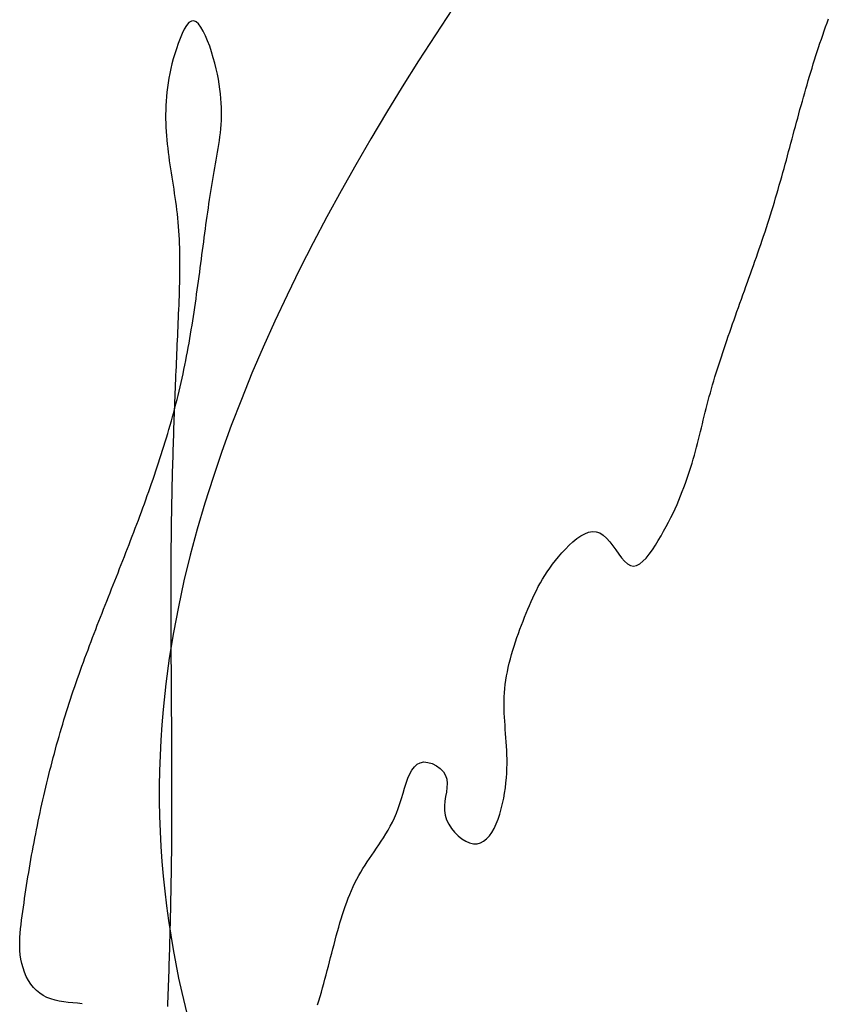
# Model space of a CAD drawing. Header units: millimetres. Extents: x 523431 to 527346, y -48565 to -47721.
# Tile 49 of 217: x 524189.53 to 524191.5, y -47995.99 to -47993.63. Entities that reach past the tile are written whole.
import ezdxf

# ---------------------------------------------------------------- set-up
doc = ezdxf.new("R2010")
doc.units = ezdxf.units.MM

# ---------------------------------------------------------------- blocks, each defined once
blk = doc.blocks.new('A$C0BD840A7')
at = {"color": 5, "start_tangent": (-0.576065, 0.817404), "end_tangent": (1, 0)}
blk.add_spline([(6.7322, 5.9997), (6.9638, 6.7648), (6.8311, 7.132), (8.2398, 7.6625), (5.225, 1.9005), (6.0172, 0.1088), (10.0616, 1.2755)], degree=3, dxfattribs=at)

msp = doc.modelspace()

# ---------------------------------------------------------------- linework, layer by layer
at = {"color": 174}
for p, q in [((524189.9347, -47993.64), (524189.9293, -47993.6489)), ((524189.9404, -47993.6333), (524189.9347, -47993.64)), ((524189.9461, -47993.6294), (524189.9404, -47993.6333)), ((524189.9519, -47993.6287), (524189.9461, -47993.6294)), ((524189.9577, -47993.6312), (524189.9519, -47993.6287)), ((524189.9634, -47993.6364), (524189.9577, -47993.6312)), ((524189.9691, -47993.644), (524189.9634, -47993.6364)), ((524189.9747, -47993.6535), (524189.9691, -47993.644)), ((524191.4641, -47993.6533), (524191.4675, -47993.6434)), ((524191.4675, -47993.6434), (524191.471, -47993.6336)), ((524191.471, -47993.6336), (524191.4745, -47993.6238)), ((524189.9241, -47993.6596), (524189.9192, -47993.6713)), ((524189.9293, -47993.6489), (524189.9241, -47993.6596)), ((524189.9801, -47993.6646), (524189.9747, -47993.6535)), ((524189.9852, -47993.6769), (524189.9801, -47993.6646)), ((524191.4573, -47993.673), (524191.4607, -47993.6631)), ((524191.4607, -47993.6631), (524191.4641, -47993.6533)), ((524189.9146, -47993.6836), (524189.9103, -47993.6959)), ((524189.9192, -47993.6713), (524189.9146, -47993.6836)), ((524189.9901, -47993.6901), (524189.9852, -47993.6769)), ((524189.9946, -47993.7037), (524189.9901, -47993.6901)), ((524191.4507, -47993.6927), (524191.454, -47993.6828)), ((524191.454, -47993.6828), (524191.4573, -47993.673)), ((524189.9064, -47993.708), (524189.9029, -47993.72)), ((524189.9103, -47993.6959), (524189.9064, -47993.708)), ((524189.9987, -47993.7174), (524189.9946, -47993.7037)), ((524191.4411, -47993.7224), (524191.4442, -47993.7125)), ((524191.4442, -47993.7125), (524191.4474, -47993.7026)), ((524191.4474, -47993.7026), (524191.4507, -47993.6927)), ((524189.8997, -47993.7319), (524189.8969, -47993.7435)), ((524189.9029, -47993.72), (524189.8997, -47993.7319)), ((524190.0024, -47993.7309), (524189.9987, -47993.7174)), ((524190.0057, -47993.744), (524190.0024, -47993.7309)), ((524191.4349, -47993.7423), (524191.438, -47993.7323)), ((524191.438, -47993.7323), (524191.4411, -47993.7224)), ((524189.8944, -47993.7551), (524189.8922, -47993.7665)), ((524189.8969, -47993.7435), (524189.8944, -47993.7551)), ((524190.0086, -47993.7567), (524190.0057, -47993.744)), ((524190.011, -47993.7691), (524190.0086, -47993.7567)), ((524191.426, -47993.7721), (524191.4289, -47993.7621)), ((524191.4289, -47993.7621), (524191.4319, -47993.7522)), ((524191.4319, -47993.7522), (524191.4349, -47993.7423)), ((524189.8903, -47993.7778), (524189.8888, -47993.7889)), ((524189.8922, -47993.7665), (524189.8903, -47993.7778)), ((524190.0131, -47993.7811), (524190.011, -47993.7691)), ((524190.0148, -47993.7929), (524190.0131, -47993.7811)), ((524191.4202, -47993.792), (524191.423, -47993.7821)), ((524191.423, -47993.7821), (524191.426, -47993.7721)), ((524189.8874, -47993.7999), (524189.8864, -47993.8108)), ((524189.8888, -47993.7889), (524189.8874, -47993.7999)), ((524190.0161, -47993.8043), (524190.0148, -47993.7929)), ((524190.0172, -47993.8155), (524190.0161, -47993.8043)), ((524191.4145, -47993.812), (524191.4173, -47993.802)), ((524191.4173, -47993.802), (524191.4202, -47993.792)), ((524189.885, -47993.8323), (524189.8846, -47993.8429)), ((524189.8855, -47993.8216), (524189.885, -47993.8323)), ((524189.8864, -47993.8108), (524189.8855, -47993.8216)), ((524190.0179, -47993.8265), (524190.0172, -47993.8155)), ((524190.0183, -47993.8372), (524190.0179, -47993.8265)), ((524191.4061, -47993.842), (524191.4089, -47993.832)), ((524191.4089, -47993.832), (524191.4117, -47993.822)), ((524191.4117, -47993.822), (524191.4145, -47993.812)), ((524189.8846, -47993.8429), (524189.8845, -47993.8534)), ((524189.8845, -47993.8534), (524189.8845, -47993.8638)), ((524190.0185, -47993.8476), (524190.0183, -47993.8372)), ((524190.0184, -47993.8579), (524190.0185, -47993.8476)), ((524191.4006, -47993.8621), (524191.4034, -47993.8521)), ((524191.4034, -47993.8521), (524191.4061, -47993.842)), ((524189.8845, -47993.8638), (524189.8848, -47993.8742)), ((524189.8848, -47993.8742), (524189.8852, -47993.8844)), ((524190.0168, -47993.8877), (524190.0175, -47993.878)), ((524190.0175, -47993.878), (524190.0181, -47993.868)), ((524190.0181, -47993.868), (524190.0184, -47993.8579)), ((524191.3952, -47993.8822), (524191.3979, -47993.8721)), ((524191.3979, -47993.8721), (524191.4006, -47993.8621)), ((524189.8852, -47993.8844), (524189.8858, -47993.8946)), ((524189.8858, -47993.8946), (524189.8865, -47993.9048)), ((524190.0148, -47993.907), (524190.0159, -47993.8974)), ((524190.0159, -47993.8974), (524190.0168, -47993.8877)), ((524191.387, -47993.9124), (524191.3897, -47993.9023)), ((524191.3897, -47993.9023), (524191.3925, -47993.8922)), ((524191.3925, -47993.8922), (524191.3952, -47993.8822)), ((524189.8865, -47993.9048), (524189.8874, -47993.9148)), ((524189.8874, -47993.9148), (524189.8884, -47993.9248)), ((524189.8884, -47993.9248), (524189.8895, -47993.9348)), ((524190.0108, -47993.9351), (524190.0122, -47993.9258)), ((524190.0122, -47993.9258), (524190.0136, -47993.9164)), ((524190.0136, -47993.9164), (524190.0148, -47993.907)), ((524191.3816, -47993.9325), (524191.3843, -47993.9224)), ((524191.3843, -47993.9224), (524191.387, -47993.9124)), ((524189.8895, -47993.9348), (524189.8907, -47993.9447)), ((524189.8907, -47993.9447), (524189.892, -47993.9546)), ((524190.0076, -47993.9536), (524190.0092, -47993.9444)), ((524190.0092, -47993.9444), (524190.0108, -47993.9351)), ((524191.3761, -47993.9527), (524191.3789, -47993.9426)), ((524191.3789, -47993.9426), (524191.3816, -47993.9325)), ((524189.892, -47993.9546), (524189.8933, -47993.9645)), ((524189.8933, -47993.9645), (524189.8947, -47993.9743)), ((524189.8947, -47993.9743), (524189.8962, -47993.9841)), ((524190.0026, -47993.9814), (524190.0043, -47993.9721)), ((524190.0043, -47993.9721), (524190.006, -47993.9628)), ((524190.006, -47993.9628), (524190.0076, -47993.9536)), ((524191.3678, -47993.983), (524191.3706, -47993.9729)), ((524191.3706, -47993.9729), (524191.3734, -47993.9628)), ((524191.3734, -47993.9628), (524191.3761, -47993.9527)), ((524189.8962, -47993.9841), (524189.8977, -47993.9939)), ((524189.8977, -47993.9939), (524189.8993, -47994.0037)), ((524189.9992, -47994.0001), (524190.0009, -47993.9907)), ((524190.0009, -47993.9907), (524190.0026, -47993.9814)), ((524191.3622, -47994.0032), (524191.365, -47993.9931)), ((524191.365, -47993.9931), (524191.3678, -47993.983)), ((524189.8993, -47994.0037), (524189.9008, -47994.0135)), ((524189.9008, -47994.0135), (524189.9023, -47994.0233)), ((524189.9944, -47994.0287), (524189.9959, -47994.0191)), ((524189.9959, -47994.0191), (524189.9975, -47994.0095)), ((524189.9975, -47994.0095), (524189.9992, -47994.0001)), ((524191.3564, -47994.0235), (524191.3593, -47994.0133)), ((524191.3593, -47994.0133), (524191.3622, -47994.0032)), ((524189.9023, -47994.0233), (524189.9039, -47994.033)), ((524189.9039, -47994.033), (524189.9053, -47994.0428)), ((524189.9053, -47994.0428), (524189.9068, -47994.0527)), ((524189.9913, -47994.0481), (524189.9928, -47994.0384)), ((524189.9928, -47994.0384), (524189.9944, -47994.0287)), ((524191.3476, -47994.0538), (524191.3506, -47994.0437)), ((524191.3506, -47994.0437), (524191.3535, -47994.0336)), ((524191.3535, -47994.0336), (524191.3564, -47994.0235)), ((524189.9068, -47994.0527), (524189.9082, -47994.0625)), ((524189.9082, -47994.0625), (524189.9096, -47994.0724)), ((524189.9869, -47994.0777), (524189.9883, -47994.0678)), ((524189.9883, -47994.0678), (524189.9898, -47994.0579)), ((524189.9898, -47994.0579), (524189.9913, -47994.0481)), ((524191.3415, -47994.0741), (524191.3446, -47994.064)), ((524191.3446, -47994.064), (524191.3476, -47994.0538)), ((524189.9096, -47994.0724), (524189.9108, -47994.0823)), ((524189.9108, -47994.0823), (524189.912, -47994.0923)), ((524189.912, -47994.0923), (524189.9131, -47994.1023)), ((524189.984, -47994.0977), (524189.9854, -47994.0877)), ((524189.9854, -47994.0877), (524189.9869, -47994.0777)), ((524191.3352, -47994.0944), (524191.3384, -47994.0842)), ((524191.3384, -47994.0842), (524191.3415, -47994.0741)), ((524189.9131, -47994.1023), (524189.914, -47994.1123)), ((524189.914, -47994.1123), (524189.9149, -47994.1224)), ((524189.9812, -47994.1179), (524189.9826, -47994.1078)), ((524189.9826, -47994.1078), (524189.984, -47994.0977)), ((524191.3255, -47994.1248), (524191.3288, -47994.1146)), ((524191.3288, -47994.1146), (524191.332, -47994.1045)), ((524191.332, -47994.1045), (524191.3352, -47994.0944)), ((524189.9149, -47994.1224), (524189.9156, -47994.1326)), ((524189.9156, -47994.1326), (524189.9162, -47994.1428)), ((524189.9771, -47994.1486), (524189.9784, -47994.1383)), ((524189.9784, -47994.1383), (524189.9798, -47994.1281)), ((524189.9798, -47994.1281), (524189.9812, -47994.1179)), ((524191.3188, -47994.1451), (524191.3222, -47994.1349)), ((524191.3222, -47994.1349), (524191.3255, -47994.1248)), ((524189.9162, -47994.1428), (524189.9167, -47994.1531)), ((524189.9167, -47994.1531), (524189.9172, -47994.1633)), ((524189.9172, -47994.1633), (524189.9175, -47994.1737)), ((524189.9743, -47994.1692), (524189.9757, -47994.1589)), ((524189.9757, -47994.1589), (524189.9771, -47994.1486)), ((524191.312, -47994.1653), (524191.3154, -47994.1552)), ((524191.3154, -47994.1552), (524191.3188, -47994.1451)), ((524189.9175, -47994.1737), (524189.9177, -47994.184)), ((524189.9177, -47994.184), (524189.9179, -47994.1944)), ((524189.9716, -47994.19), (524189.973, -47994.1796)), ((524189.973, -47994.1796), (524189.9743, -47994.1692)), ((524191.3015, -47994.1957), (524191.305, -47994.1856)), ((524191.305, -47994.1856), (524191.3085, -47994.1755)), ((524191.3085, -47994.1755), (524191.312, -47994.1653)), ((524189.9179, -47994.1944), (524189.918, -47994.2049)), ((524189.918, -47994.2049), (524189.918, -47994.2153)), ((524189.9688, -47994.2109), (524189.9702, -47994.2005)), ((524189.9702, -47994.2005), (524189.9716, -47994.19)), ((524191.2944, -47994.2159), (524191.2979, -47994.2058)), ((524191.2979, -47994.2058), (524191.3015, -47994.1957)), ((524189.918, -47994.2258), (524189.9179, -47994.2363)), ((524189.918, -47994.2153), (524189.918, -47994.2258)), ((524189.9646, -47994.2425), (524189.9661, -47994.2319)), ((524189.9661, -47994.2319), (524189.9674, -47994.2214)), ((524189.9674, -47994.2214), (524189.9688, -47994.2109)), ((524191.2872, -47994.2361), (524191.2908, -47994.226)), ((524191.2908, -47994.226), (524191.2944, -47994.2159)), ((524189.9175, -47994.2574), (524189.9172, -47994.268)), ((524189.9177, -47994.2469), (524189.9175, -47994.2574)), ((524189.9179, -47994.2363), (524189.9177, -47994.2469)), ((524189.9618, -47994.2637), (524189.9632, -47994.2531)), ((524189.9632, -47994.2531), (524189.9646, -47994.2425)), ((524191.2765, -47994.2663), (524191.2801, -47994.2562)), ((524191.2801, -47994.2562), (524191.2837, -47994.2462)), ((524191.2837, -47994.2462), (524191.2872, -47994.2361)), ((524189.9169, -47994.2786), (524189.9166, -47994.2892)), ((524189.9172, -47994.268), (524189.9169, -47994.2786)), ((524189.9588, -47994.2849), (524189.9603, -47994.2742)), ((524189.9603, -47994.2742), (524189.9618, -47994.2637)), ((524191.2693, -47994.2863), (524191.2729, -47994.2763)), ((524191.2729, -47994.2763), (524191.2765, -47994.2663)), ((524189.9162, -47994.2998), (524189.9158, -47994.3104)), ((524189.9166, -47994.2892), (524189.9162, -47994.2998)), ((524189.9558, -47994.3061), (524189.9573, -47994.2955)), ((524189.9573, -47994.2955), (524189.9588, -47994.2849)), ((524191.2621, -47994.3064), (524191.2657, -47994.2964)), ((524191.2657, -47994.2964), (524191.2693, -47994.2863)), ((524189.9153, -47994.321), (524189.9149, -47994.3316)), ((524189.9158, -47994.3104), (524189.9153, -47994.321)), ((524189.951, -47994.338), (524189.9527, -47994.3274)), ((524189.9527, -47994.3274), (524189.9542, -47994.3168)), ((524189.9542, -47994.3168), (524189.9558, -47994.3061)), ((524191.2514, -47994.3363), (524191.2549, -47994.3263)), ((524191.2549, -47994.3263), (524191.2585, -47994.3164)), ((524191.2585, -47994.3164), (524191.2621, -47994.3064)), ((524189.9144, -47994.3422), (524189.914, -47994.3528)), ((524189.9149, -47994.3316), (524189.9144, -47994.3422)), ((524189.9477, -47994.3593), (524189.9494, -47994.3487)), ((524189.9494, -47994.3487), (524189.951, -47994.338)), ((524191.2444, -47994.3561), (524191.2479, -47994.3462)), ((524191.2479, -47994.3462), (524191.2514, -47994.3363)), ((524189.913, -47994.374), (524189.9126, -47994.3845)), ((524189.9135, -47994.3634), (524189.913, -47994.374)), ((524189.914, -47994.3528), (524189.9135, -47994.3634)), ((524189.9442, -47994.3806), (524189.946, -47994.37)), ((524189.946, -47994.37), (524189.9477, -47994.3593)), ((524191.234, -47994.3857), (524191.2375, -47994.3759)), ((524191.2375, -47994.3759), (524191.2409, -47994.366)), ((524191.2409, -47994.366), (524191.2444, -47994.3561)), ((524189.9121, -47994.3951), (524189.9116, -47994.4057)), ((524189.9126, -47994.3845), (524189.9121, -47994.3951)), ((524189.9406, -47994.4018), (524189.9424, -47994.3912)), ((524189.9424, -47994.3912), (524189.9442, -47994.3806)), ((524191.2273, -47994.4054), (524191.2307, -47994.3956)), ((524191.2307, -47994.3956), (524191.234, -47994.3857)), ((524189.9112, -47994.4162), (524189.9107, -47994.4267)), ((524189.9116, -47994.4057), (524189.9112, -47994.4162)), ((524189.9348, -47994.4335), (524189.9367, -47994.423)), ((524189.9367, -47994.423), (524189.9387, -47994.4124)), ((524189.9387, -47994.4124), (524189.9406, -47994.4018)), ((524191.2208, -47994.4249), (524191.224, -47994.4152)), ((524191.224, -47994.4152), (524191.2273, -47994.4054)), ((524189.9103, -47994.4373), (524189.9098, -47994.4478)), ((524189.9107, -47994.4267), (524189.9103, -47994.4373)), ((524189.9306, -47994.4546), (524189.9327, -47994.4441)), ((524189.9327, -47994.4441), (524189.9348, -47994.4335)), ((524191.2113, -47994.454), (524191.2144, -47994.4444)), ((524191.2144, -47994.4444), (524191.2175, -47994.4347)), ((524191.2175, -47994.4347), (524191.2208, -47994.4249)), ((524189.9089, -47994.4688), (524189.9085, -47994.4793)), ((524189.9094, -47994.4583), (524189.9089, -47994.4688)), ((524189.9098, -47994.4478), (524189.9094, -47994.4583)), ((524189.9263, -47994.4755), (524189.9285, -47994.4651)), ((524189.9285, -47994.4651), (524189.9306, -47994.4546)), ((524191.2052, -47994.4733), (524191.2082, -47994.4637)), ((524191.2082, -47994.4637), (524191.2113, -47994.454)), ((524189.9081, -47994.4898), (524189.9076, -47994.5002)), ((524189.9085, -47994.4793), (524189.9081, -47994.4898)), ((524189.9217, -47994.4963), (524189.924, -47994.4859)), ((524189.924, -47994.4859), (524189.9263, -47994.4755)), ((524191.1965, -47994.502), (524191.1994, -47994.4925)), ((524191.1994, -47994.4925), (524191.2022, -47994.4829)), ((524191.2022, -47994.4829), (524191.2052, -47994.4733)), ((524189.9072, -47994.5107), (524189.9068, -47994.5212)), ((524189.9076, -47994.5002), (524189.9072, -47994.5107)), ((524189.9143, -47994.5273), (524189.9168, -47994.517)), ((524189.9168, -47994.517), (524189.9193, -47994.5067)), ((524189.9193, -47994.5067), (524189.9217, -47994.4963)), ((524191.1911, -47994.521), (524191.1938, -47994.5115)), ((524191.1938, -47994.5115), (524191.1965, -47994.502)), ((524189.9064, -47994.5316), (524189.906, -47994.5421)), ((524189.9068, -47994.5212), (524189.9064, -47994.5316)), ((524189.9092, -47994.5479), (524189.9118, -47994.5376)), ((524189.9118, -47994.5376), (524189.9143, -47994.5273)), ((524191.1835, -47994.5492), (524191.186, -47994.5398)), ((524191.186, -47994.5398), (524191.1885, -47994.5304)), ((524191.1885, -47994.5304), (524191.1911, -47994.521)), ((524189.9038, -47994.5683), (524189.9065, -47994.5581)), ((524189.9052, -47994.563), (524189.9048, -47994.5734)), ((524189.9056, -47994.5525), (524189.9052, -47994.563)), ((524189.906, -47994.5421), (524189.9056, -47994.5525)), ((524189.9065, -47994.5581), (524189.9092, -47994.5479)), ((524191.1788, -47994.5679), (524191.1811, -47994.5586)), ((524191.1811, -47994.5586), (524191.1835, -47994.5492)), ((524189.8954, -47994.5988), (524189.8982, -47994.5886)), ((524189.8982, -47994.5886), (524189.901, -47994.5785)), ((524189.901, -47994.5785), (524189.9038, -47994.5683)), ((524189.9045, -47994.5838), (524189.9041, -47994.5942)), ((524189.9048, -47994.5734), (524189.9045, -47994.5838)), ((524191.1719, -47994.5958), (524191.1742, -47994.5865)), ((524191.1742, -47994.5865), (524191.1765, -47994.5772)), ((524191.1765, -47994.5772), (524191.1788, -47994.5679)), ((524189.8895, -47994.6189), (524189.8925, -47994.6089)), ((524189.8925, -47994.6089), (524189.8954, -47994.5988)), ((524189.9037, -47994.6047), (524189.9034, -47994.6151)), ((524189.9041, -47994.5942), (524189.9037, -47994.6047)), ((524191.1674, -47994.6144), (524191.1696, -47994.6051)), ((524191.1696, -47994.6051), (524191.1719, -47994.5958)), ((524189.8835, -47994.639), (524189.8865, -47994.629)), ((524189.8865, -47994.629), (524189.8895, -47994.6189)), ((524189.9027, -47994.6359), (524189.9024, -47994.6463)), ((524189.903, -47994.6255), (524189.9027, -47994.6359)), ((524189.9034, -47994.6151), (524189.903, -47994.6255)), ((524191.1603, -47994.6424), (524191.1627, -47994.633)), ((524191.1627, -47994.633), (524191.1651, -47994.6237)), ((524191.1651, -47994.6237), (524191.1674, -47994.6144)), ((524189.8741, -47994.669), (524189.8773, -47994.6591)), ((524189.8773, -47994.6591), (524189.8804, -47994.6491)), ((524189.8804, -47994.6491), (524189.8835, -47994.639)), ((524189.902, -47994.6567), (524189.9017, -47994.6671)), ((524189.9024, -47994.6463), (524189.902, -47994.6567)), ((524191.1554, -47994.6612), (524191.1579, -47994.6518)), ((524191.1579, -47994.6518), (524191.1603, -47994.6424)), ((524189.8677, -47994.6889), (524189.8709, -47994.679)), ((524189.8709, -47994.679), (524189.8741, -47994.669)), ((524189.9014, -47994.6775), (524189.9011, -47994.6879)), ((524189.9017, -47994.6671), (524189.9014, -47994.6775)), ((524191.1473, -47994.6897), (524191.1501, -47994.6801)), ((524191.1501, -47994.6801), (524191.1528, -47994.6706)), ((524191.1528, -47994.6706), (524191.1554, -47994.6612)), ((524189.8611, -47994.7087), (524189.8644, -47994.6988)), ((524189.8644, -47994.6988), (524189.8677, -47994.6889)), ((524189.9008, -47994.6983), (524189.9005, -47994.7087)), ((524189.9011, -47994.6879), (524189.9008, -47994.6983)), ((524191.1413, -47994.7089), (524191.1444, -47994.6993)), ((524191.1444, -47994.6993), (524191.1473, -47994.6897)), ((524189.8509, -47994.7384), (524189.8543, -47994.7285)), ((524189.8543, -47994.7285), (524189.8577, -47994.7186)), ((524189.8577, -47994.7186), (524189.8611, -47994.7087)), ((524189.9, -47994.7295), (524189.8997, -47994.7399)), ((524189.9003, -47994.7191), (524189.9, -47994.7295)), ((524189.9005, -47994.7087), (524189.9003, -47994.7191)), ((524191.1314, -47994.7382), (524191.1348, -47994.7284)), ((524191.1348, -47994.7284), (524191.1382, -47994.7186)), ((524191.1382, -47994.7186), (524191.1413, -47994.7089)), ((524189.844, -47994.758), (524189.8475, -47994.7482)), ((524189.8475, -47994.7482), (524189.8509, -47994.7384)), ((524189.8995, -47994.7503), (524189.8993, -47994.7607)), ((524189.8997, -47994.7399), (524189.8995, -47994.7503)), ((524191.1238, -47994.7582), (524191.1277, -47994.7482)), ((524191.1277, -47994.7482), (524191.1314, -47994.7382)), ((524189.8334, -47994.7874), (524189.837, -47994.7777)), ((524189.837, -47994.7777), (524189.8405, -47994.7679)), ((524189.8405, -47994.7679), (524189.844, -47994.758)), ((524189.899, -47994.7711), (524189.8988, -47994.7814)), ((524189.8993, -47994.7607), (524189.899, -47994.7711)), ((524191.1156, -47994.7785), (524191.1198, -47994.7683)), ((524191.1198, -47994.7683), (524191.1238, -47994.7582)), ((524189.8263, -47994.807), (524189.8299, -47994.7972)), ((524189.8299, -47994.7972), (524189.8334, -47994.7874)), ((524189.8986, -47994.7918), (524189.8984, -47994.8022)), ((524189.8988, -47994.7814), (524189.8986, -47994.7918)), ((524191.1015, -47994.8097), (524191.1064, -47994.7992)), ((524191.1064, -47994.7992), (524191.1111, -47994.7888)), ((524191.1111, -47994.7888), (524191.1156, -47994.7785)), ((524189.819, -47994.8265), (524189.8226, -47994.8168)), ((524189.8226, -47994.8168), (524189.8263, -47994.807)), ((524189.8981, -47994.823), (524189.8979, -47994.8334)), ((524189.8983, -47994.8126), (524189.8981, -47994.823)), ((524189.8984, -47994.8022), (524189.8983, -47994.8126)), ((524191.0908, -47994.8311), (524191.0962, -47994.8204)), ((524191.0962, -47994.8204), (524191.1015, -47994.8097)), ((524189.8079, -47994.8557), (524189.8116, -47994.846)), ((524189.8116, -47994.846), (524189.8153, -47994.8363)), ((524189.8153, -47994.8363), (524189.819, -47994.8265)), ((524189.8978, -47994.8438), (524189.8977, -47994.8542)), ((524189.8979, -47994.8334), (524189.8978, -47994.8438)), ((524191.079, -47994.853), (524191.0851, -47994.842)), ((524191.0851, -47994.842), (524191.0908, -47994.8311)), ((524189.8005, -47994.8752), (524189.8042, -47994.8654)), ((524189.8042, -47994.8654), (524189.8079, -47994.8557)), ((524189.8975, -47994.8646), (524189.8974, -47994.8751)), ((524189.8977, -47994.8542), (524189.8975, -47994.8646)), ((524190.8615, -47994.8785), (524190.8709, -47994.8709)), ((524190.8709, -47994.8709), (524190.8803, -47994.8644)), ((524190.8803, -47994.8644), (524190.8897, -47994.8592)), ((524190.8897, -47994.8592), (524190.8991, -47994.8556)), ((524190.8991, -47994.8556), (524190.9083, -47994.8539)), ((524190.9083, -47994.8539), (524190.9172, -47994.8544)), ((524190.9172, -47994.8544), (524190.9258, -47994.8573)), ((524190.9258, -47994.8573), (524190.9341, -47994.8627)), ((524190.9341, -47994.8627), (524190.9419, -47994.8699)), ((524190.9419, -47994.8699), (524190.9496, -47994.8786)), ((524191.066, -47994.8755), (524191.0727, -47994.8642)), ((524191.0727, -47994.8642), (524191.079, -47994.853)), ((524189.7892, -47994.9043), (524189.793, -47994.8946)), ((524189.793, -47994.8946), (524189.7968, -47994.8849)), ((524189.7968, -47994.8849), (524189.8005, -47994.8752)), ((524189.8973, -47994.8855), (524189.8972, -47994.8959)), ((524189.8974, -47994.8751), (524189.8973, -47994.8855)), ((524190.8436, -47994.8959), (524190.8524, -47994.887)), ((524190.8524, -47994.887), (524190.8615, -47994.8785)), ((524190.9496, -47994.8786), (524190.9569, -47994.8882)), ((524190.9569, -47994.8882), (524190.9641, -47994.8981)), ((524191.0519, -47994.8978), (524191.0591, -47994.8868)), ((524191.0591, -47994.8868), (524191.066, -47994.8755)), ((524189.7816, -47994.9237), (524189.7854, -47994.914)), ((524189.7854, -47994.914), (524189.7892, -47994.9043)), ((524189.8971, -47994.9167), (524189.897, -47994.9271)), ((524189.8972, -47994.8959), (524189.8971, -47994.9063)), ((524189.8971, -47994.9063), (524189.8971, -47994.9167)), ((524190.8197, -47994.9236), (524190.8272, -47994.9144)), ((524190.8272, -47994.9144), (524190.8351, -47994.9052)), ((524190.8351, -47994.9052), (524190.8436, -47994.8959)), ((524190.9641, -47994.8981), (524190.9712, -47994.908)), ((524190.9712, -47994.908), (524190.9782, -47994.9171)), ((524190.9782, -47994.9171), (524190.9853, -47994.9251)), ((524191.0294, -47994.9254), (524191.037, -47994.9175)), ((524191.037, -47994.9175), (524191.0445, -47994.9082)), ((524191.0445, -47994.9082), (524191.0519, -47994.8978)), ((524189.774, -47994.943), (524189.7778, -47994.9334)), ((524189.7778, -47994.9334), (524189.7816, -47994.9237)), ((524189.897, -47994.9271), (524189.8969, -47994.9376)), ((524189.8969, -47994.9376), (524189.8969, -47994.948)), ((524190.7998, -47994.9506), (524190.806, -47994.9416)), ((524190.806, -47994.9416), (524190.8127, -47994.9326)), ((524190.8127, -47994.9326), (524190.8197, -47994.9236)), ((524190.9853, -47994.9251), (524190.9923, -47994.9315)), ((524190.9923, -47994.9315), (524190.9995, -47994.9356)), ((524190.9995, -47994.9356), (524191.0068, -47994.9369)), ((524191.0068, -47994.9369), (524191.0142, -47994.9355)), ((524191.0142, -47994.9355), (524191.0218, -47994.9315)), ((524191.0218, -47994.9315), (524191.0294, -47994.9254)), ((524189.7626, -47994.9721), (524189.7664, -47994.9624)), ((524189.7664, -47994.9624), (524189.7702, -47994.9527)), ((524189.7702, -47994.9527), (524189.774, -47994.943)), ((524189.8969, -47994.948), (524189.8968, -47994.9584)), ((524189.8968, -47994.9584), (524189.8968, -47994.9688)), ((524190.7885, -47994.9684), (524190.794, -47994.9595)), ((524190.794, -47994.9595), (524190.7998, -47994.9506)), ((524189.7549, -47994.9915), (524189.7588, -47994.9818)), ((524189.7588, -47994.9818), (524189.7626, -47994.9721)), ((524189.8968, -47994.9688), (524189.8968, -47994.9793)), ((524189.8968, -47994.9793), (524189.8968, -47994.9897)), ((524189.8968, -47994.9897), (524189.8968, -47995.0001)), ((524190.7737, -47994.995), (524190.7784, -47994.9861)), ((524190.7784, -47994.9861), (524190.7833, -47994.9772)), ((524190.7833, -47994.9772), (524190.7885, -47994.9684)), ((524189.7435, -47995.0206), (524189.7473, -47995.0109)), ((524189.7473, -47995.0109), (524189.7511, -47995.0012)), ((524189.7511, -47995.0012), (524189.7549, -47994.9915)), ((524189.8968, -47995.0001), (524189.8968, -47995.0106)), ((524189.8968, -47995.0106), (524189.8968, -47995.021)), ((524190.7609, -47995.022), (524190.765, -47995.0129)), ((524190.765, -47995.0129), (524190.7693, -47995.0039)), ((524190.7693, -47995.0039), (524190.7737, -47994.995)), ((524189.7358, -47995.04), (524189.7396, -47995.0303)), ((524189.7396, -47995.0303), (524189.7435, -47995.0206)), ((524189.8968, -47995.021), (524189.8968, -47995.0315)), ((524189.8968, -47995.0315), (524189.8968, -47995.0419)), ((524190.753, -47995.0404), (524190.7569, -47995.0311)), ((524190.7569, -47995.0311), (524190.7609, -47995.022)), ((524189.7244, -47995.0692), (524189.7282, -47995.0594)), ((524189.7282, -47995.0594), (524189.732, -47995.0497)), ((524189.732, -47995.0497), (524189.7358, -47995.04)), ((524189.8968, -47995.0419), (524189.8968, -47995.0523)), ((524189.8968, -47995.0523), (524189.8968, -47995.0628)), ((524190.7417, -47995.0688), (524190.7454, -47995.0592)), ((524190.7454, -47995.0592), (524190.7492, -47995.0497)), ((524190.7492, -47995.0497), (524190.753, -47995.0404)), ((524189.7169, -47995.0886), (524189.7206, -47995.0789)), ((524189.7206, -47995.0789), (524189.7244, -47995.0692)), ((524189.8968, -47995.0628), (524189.8969, -47995.0732)), ((524189.8969, -47995.0732), (524189.8969, -47995.0837)), ((524189.8969, -47995.0837), (524189.8969, -47995.0941)), ((524190.7343, -47995.0884), (524190.7379, -47995.0786)), ((524190.7379, -47995.0786), (524190.7417, -47995.0688)), ((524189.7056, -47995.1179), (524189.7094, -47995.1082)), ((524189.7094, -47995.1082), (524189.7131, -47995.0984)), ((524189.7131, -47995.0984), (524189.7169, -47995.0886)), ((524189.8969, -47995.0941), (524189.897, -47995.1046)), ((524189.897, -47995.1046), (524189.897, -47995.115)), ((524190.7271, -47995.1084), (524190.7307, -47995.0984)), ((524190.7307, -47995.0984), (524190.7343, -47995.0884)), ((524189.6983, -47995.1375), (524189.7019, -47995.1277)), ((524189.7019, -47995.1277), (524189.7056, -47995.1179)), ((524189.897, -47995.115), (524189.8971, -47995.1255)), ((524189.8971, -47995.1255), (524189.8971, -47995.1359)), ((524190.7172, -47995.1389), (524190.7204, -47995.1287)), ((524190.7204, -47995.1287), (524190.7237, -47995.1185)), ((524190.7237, -47995.1185), (524190.7271, -47995.1084)), ((524189.691, -47995.1571), (524189.6946, -47995.1473)), ((524189.6946, -47995.1473), (524189.6983, -47995.1375)), ((524189.8971, -47995.1359), (524189.8972, -47995.1464)), ((524189.8972, -47995.1464), (524189.8972, -47995.1568)), ((524190.7114, -47995.1594), (524190.7142, -47995.1491)), ((524190.7142, -47995.1491), (524190.7172, -47995.1389)), ((524189.6803, -47995.1866), (524189.6838, -47995.1767)), ((524189.6838, -47995.1767), (524189.6874, -47995.1669)), ((524189.6874, -47995.1669), (524189.691, -47995.1571)), ((524189.8972, -47995.1568), (524189.8973, -47995.1673)), ((524189.8973, -47995.1673), (524189.8974, -47995.1777)), ((524189.8974, -47995.1777), (524189.8974, -47995.1882)), ((524190.7063, -47995.1799), (524190.7087, -47995.1697)), ((524190.7087, -47995.1697), (524190.7114, -47995.1594)), ((524189.6733, -47995.2063), (524189.6767, -47995.1964)), ((524189.6767, -47995.1964), (524189.6803, -47995.1866)), ((524189.8974, -47995.1882), (524189.8975, -47995.1987)), ((524189.8975, -47995.1987), (524189.8976, -47995.2091)), ((524190.7004, -47995.2106), (524190.7021, -47995.2004)), ((524190.7021, -47995.2004), (524190.7041, -47995.1902)), ((524190.7041, -47995.1902), (524190.7063, -47995.1799)), ((524189.663, -47995.2359), (524189.6664, -47995.226)), ((524189.6664, -47995.226), (524189.6698, -47995.2161)), ((524189.6698, -47995.2161), (524189.6733, -47995.2063)), ((524189.8976, -47995.2091), (524189.8976, -47995.2196)), ((524189.8976, -47995.2196), (524189.8977, -47995.23)), ((524190.6978, -47995.2307), (524190.6989, -47995.2207)), ((524190.6989, -47995.2207), (524190.7004, -47995.2106)), ((524189.6564, -47995.2558), (524189.6597, -47995.2459)), ((524189.6597, -47995.2459), (524189.663, -47995.2359)), ((524189.8977, -47995.23), (524189.8978, -47995.2405)), ((524189.8978, -47995.2405), (524189.8979, -47995.251)), ((524190.6964, -47995.2505), (524190.6969, -47995.2406)), ((524190.6969, -47995.2406), (524190.6978, -47995.2307)), ((524189.65, -47995.2757), (524189.6532, -47995.2658)), ((524189.6532, -47995.2658), (524189.6564, -47995.2558)), ((524189.8979, -47995.251), (524189.8979, -47995.2614)), ((524189.8979, -47995.2614), (524189.898, -47995.2719)), ((524189.898, -47995.2719), (524189.8981, -47995.2824)), ((524190.6961, -47995.2603), (524190.6964, -47995.2505)), ((524190.6961, -47995.2701), (524190.6961, -47995.2603)), ((524190.6963, -47995.2798), (524190.6961, -47995.2701)), ((524189.6406, -47995.3057), (524189.6437, -47995.2957)), ((524189.6437, -47995.2957), (524189.6468, -47995.2857)), ((524189.6468, -47995.2857), (524189.65, -47995.2757)), ((524189.8981, -47995.2824), (524189.8981, -47995.2928)), ((524189.8981, -47995.2928), (524189.8982, -47995.3033)), ((524190.6966, -47995.2895), (524190.6963, -47995.2798)), ((524190.6971, -47995.2992), (524190.6966, -47995.2895)), ((524189.6346, -47995.3257), (524189.6376, -47995.3157)), ((524189.6376, -47995.3157), (524189.6406, -47995.3057)), ((524189.8982, -47995.3033), (524189.8983, -47995.3138)), ((524189.8983, -47995.3138), (524189.8983, -47995.3242)), ((524190.6978, -47995.3089), (524190.6971, -47995.2992)), ((524190.6985, -47995.3187), (524190.6978, -47995.3089)), ((524190.6992, -47995.3285), (524190.6985, -47995.3187)), ((524189.6287, -47995.3458), (524189.6317, -47995.3358)), ((524189.6317, -47995.3358), (524189.6346, -47995.3257)), ((524189.8983, -47995.3242), (524189.8984, -47995.3347)), ((524189.8984, -47995.3347), (524189.8985, -47995.3452)), ((524190.7, -47995.3384), (524190.6992, -47995.3285)), ((524190.7007, -47995.3484), (524190.7, -47995.3384)), ((524189.6203, -47995.376), (524189.623, -47995.3659)), ((524189.623, -47995.3659), (524189.6259, -47995.3559)), ((524189.6259, -47995.3559), (524189.6287, -47995.3458)), ((524189.8985, -47995.3452), (524189.8985, -47995.3556)), ((524189.8985, -47995.3556), (524189.8986, -47995.3661)), ((524189.8986, -47995.3661), (524189.8986, -47995.3766)), ((524190.7015, -47995.3584), (524190.7007, -47995.3484)), ((524190.7021, -47995.3686), (524190.7015, -47995.3584)), ((524189.6148, -47995.3962), (524189.6175, -47995.3861)), ((524189.6175, -47995.3861), (524189.6203, -47995.376)), ((524189.8986, -47995.3766), (524189.8987, -47995.387)), ((524189.8987, -47995.387), (524189.8987, -47995.3975)), ((524190.7026, -47995.379), (524190.7021, -47995.3686)), ((524190.703, -47995.3895), (524190.7026, -47995.379)), ((524190.7033, -47995.4001), (524190.703, -47995.3895)), ((524189.6095, -47995.4164), (524189.6121, -47995.4063)), ((524189.6121, -47995.4063), (524189.6148, -47995.3962)), ((524189.8987, -47995.3975), (524189.8988, -47995.408)), ((524189.8988, -47995.408), (524189.8988, -47995.4184)), ((524190.4812, -47995.4184), (524190.4877, -47995.4123)), ((524190.4877, -47995.4123), (524190.4952, -47995.4084)), ((524190.4952, -47995.4084), (524190.5038, -47995.4067)), ((524190.5038, -47995.4067), (524190.5135, -47995.4076)), ((524190.5135, -47995.4076), (524190.5237, -47995.4107)), ((524190.5237, -47995.4107), (524190.5338, -47995.4159)), ((524190.7031, -47995.4221), (524190.7033, -47995.411)), ((524190.7033, -47995.411), (524190.7033, -47995.4001)), ((524189.6019, -47995.4468), (524189.6044, -47995.4367)), ((524189.6044, -47995.4367), (524189.6069, -47995.4266)), ((524189.6069, -47995.4266), (524189.6095, -47995.4164)), ((524189.8988, -47995.4184), (524189.8988, -47995.4289)), ((524189.8988, -47995.4289), (524189.8989, -47995.4394)), ((524190.4658, -47995.4459), (524190.4703, -47995.4354)), ((524190.4703, -47995.4354), (524190.4754, -47995.4262)), ((524190.4754, -47995.4262), (524190.4812, -47995.4184)), ((524190.5338, -47995.4159), (524190.5431, -47995.4225)), ((524190.5431, -47995.4225), (524190.5507, -47995.4304)), ((524190.5507, -47995.4304), (524190.556, -47995.439)), ((524190.7019, -47995.4449), (524190.7027, -47995.4333)), ((524190.7027, -47995.4333), (524190.7031, -47995.4221)), ((524189.5969, -47995.4672), (524189.5994, -47995.457)), ((524189.5994, -47995.457), (524189.6019, -47995.4468)), ((524189.8989, -47995.4394), (524189.8989, -47995.4498)), ((524189.8989, -47995.4498), (524189.8989, -47995.4603)), ((524189.8989, -47995.4603), (524189.8989, -47995.4708)), ((524190.4577, -47995.4693), (524190.4616, -47995.4573)), ((524190.4616, -47995.4573), (524190.4658, -47995.4459)), ((524190.556, -47995.439), (524190.5589, -47995.4483)), ((524190.5589, -47995.4483), (524190.5598, -47995.458)), ((524190.5598, -47995.458), (524190.5592, -47995.4682)), ((524190.6994, -47995.4687), (524190.7008, -47995.4567)), ((524190.7008, -47995.4567), (524190.7019, -47995.4449)), ((524189.5922, -47995.4875), (524189.5946, -47995.4773)), ((524189.5946, -47995.4773), (524189.5969, -47995.4672)), ((524189.8989, -47995.4708), (524189.8989, -47995.4812)), ((524189.8989, -47995.4812), (524189.8989, -47995.4917)), ((524190.4503, -47995.4942), (524190.454, -47995.4817)), ((524190.454, -47995.4817), (524190.4577, -47995.4693)), ((524190.5578, -47995.4788), (524190.5559, -47995.4896)), ((524190.5592, -47995.4682), (524190.5578, -47995.4788)), ((524190.6954, -47995.4937), (524190.6976, -47995.4811)), ((524190.6976, -47995.4811), (524190.6994, -47995.4687)), ((524189.5854, -47995.518), (524189.5876, -47995.5078)), ((524189.5876, -47995.5078), (524189.5899, -47995.4977)), ((524189.5899, -47995.4977), (524189.5922, -47995.4875)), ((524189.8989, -47995.4917), (524189.8989, -47995.5022)), ((524189.8989, -47995.5022), (524189.8989, -47995.5126)), ((524190.4423, -47995.5183), (524190.4464, -47995.5065)), ((524190.4464, -47995.5065), (524190.4503, -47995.4942)), ((524190.5542, -47995.5006), (524190.5531, -47995.5118)), ((524190.5559, -47995.4896), (524190.5542, -47995.5006)), ((524190.6896, -47995.5192), (524190.6927, -47995.5065)), ((524190.6927, -47995.5065), (524190.6954, -47995.4937)), ((524189.581, -47995.5384), (524189.5832, -47995.5282)), ((524189.5832, -47995.5282), (524189.5854, -47995.518)), ((524189.8989, -47995.5231), (524189.8988, -47995.5336)), ((524189.8989, -47995.5126), (524189.8989, -47995.5231)), ((524190.4333, -47995.5404), (524190.438, -47995.5296)), ((524190.438, -47995.5296), (524190.4423, -47995.5183)), ((524190.5531, -47995.5118), (524190.5531, -47995.523)), ((524190.5531, -47995.523), (524190.5548, -47995.5342)), ((524190.682, -47995.5438), (524190.686, -47995.5317)), ((524190.686, -47995.5317), (524190.6896, -47995.5192)), ((524189.5768, -47995.5588), (524189.5789, -47995.5486)), ((524189.5789, -47995.5486), (524189.581, -47995.5384)), ((524189.8988, -47995.544), (524189.8987, -47995.5545)), ((524189.8987, -47995.5545), (524189.8987, -47995.565)), ((524189.8988, -47995.5336), (524189.8988, -47995.544)), ((524190.4234, -47995.5606), (524190.4285, -47995.5507)), ((524190.4285, -47995.5507), (524190.4333, -47995.5404)), ((524190.5548, -47995.5342), (524190.5583, -47995.5453)), ((524190.5583, -47995.5453), (524190.5635, -47995.556)), ((524190.5635, -47995.556), (524190.5699, -47995.5661)), ((524190.6725, -47995.566), (524190.6775, -47995.5553)), ((524190.6775, -47995.5553), (524190.682, -47995.5438)), ((524189.5707, -47995.5895), (524189.5727, -47995.5793)), ((524189.5727, -47995.5793), (524189.5747, -47995.5691)), ((524189.5747, -47995.5691), (524189.5768, -47995.5588)), ((524189.8986, -47995.5754), (524189.8985, -47995.5859)), ((524189.8987, -47995.565), (524189.8986, -47995.5754)), ((524190.4074, -47995.5883), (524190.4128, -47995.5794)), ((524190.4128, -47995.5794), (524190.4182, -47995.5702)), ((524190.4182, -47995.5702), (524190.4234, -47995.5606)), ((524190.5699, -47995.5661), (524190.5775, -47995.5754)), ((524190.5775, -47995.5754), (524190.5859, -47995.5838)), ((524190.661, -47995.5842), (524190.667, -47995.5757)), ((524190.667, -47995.5757), (524190.6725, -47995.566)), ((524189.5668, -47995.61), (524189.5688, -47995.5998)), ((524189.5688, -47995.5998), (524189.5707, -47995.5895)), ((524189.8985, -47995.5964), (524189.8984, -47995.6068)), ((524189.8985, -47995.5859), (524189.8985, -47995.5964)), ((524190.3962, -47995.6055), (524190.4018, -47995.597)), ((524190.4018, -47995.597), (524190.4074, -47995.5883)), ((524190.5859, -47995.5838), (524190.5949, -47995.5909)), ((524190.5949, -47995.5909), (524190.6042, -47995.5966)), ((524190.6042, -47995.5966), (524190.6136, -47995.6006)), ((524190.6136, -47995.6006), (524190.6228, -47995.6028)), ((524190.6228, -47995.6028), (524190.6315, -47995.6029)), ((524190.6315, -47995.6029), (524190.6397, -47995.6009)), ((524190.6397, -47995.6009), (524190.6473, -47995.597)), ((524190.6473, -47995.597), (524190.6544, -47995.5914)), ((524190.6544, -47995.5914), (524190.661, -47995.5842)), ((524189.5631, -47995.6305), (524189.565, -47995.6203)), ((524189.565, -47995.6203), (524189.5668, -47995.61)), ((524189.8982, -47995.6278), (524189.898, -47995.6382)), ((524189.8983, -47995.6173), (524189.8982, -47995.6278)), ((524189.8984, -47995.6068), (524189.8983, -47995.6173)), ((524190.3793, -47995.6301), (524190.3849, -47995.622)), ((524190.3849, -47995.622), (524190.3905, -47995.6138)), ((524190.3905, -47995.6138), (524190.3962, -47995.6055)), ((524189.5577, -47995.6614), (524189.5595, -47995.6511)), ((524189.5595, -47995.6511), (524189.5613, -47995.6408)), ((524189.5613, -47995.6408), (524189.5631, -47995.6305)), ((524189.8979, -47995.6487), (524189.8978, -47995.6591)), ((524189.898, -47995.6382), (524189.8979, -47995.6487)), ((524190.3629, -47995.6543), (524190.3682, -47995.6462)), ((524190.3682, -47995.6462), (524190.3737, -47995.6381)), ((524190.3737, -47995.6381), (524190.3793, -47995.6301)), ((524189.5543, -47995.682), (524189.556, -47995.6717)), ((524189.556, -47995.6717), (524189.5577, -47995.6614)), ((524189.8976, -47995.6696), (524189.8975, -47995.68)), ((524189.8978, -47995.6591), (524189.8976, -47995.6696)), ((524190.3477, -47995.6792), (524190.3526, -47995.6708)), ((524190.3526, -47995.6708), (524190.3576, -47995.6624)), ((524190.3576, -47995.6624), (524190.3629, -47995.6543)), ((524189.551, -47995.7027), (524189.5527, -47995.6923)), ((524189.5527, -47995.6923), (524189.5543, -47995.682)), ((524189.8973, -47995.6905), (524189.8971, -47995.701)), ((524189.8975, -47995.68), (524189.8973, -47995.6905)), ((524190.3343, -47995.7057), (524190.3386, -47995.6967)), ((524190.3386, -47995.6967), (524190.343, -47995.6879)), ((524190.343, -47995.6879), (524190.3477, -47995.6792)), ((524189.5478, -47995.7234), (524189.5494, -47995.713)), ((524189.5494, -47995.713), (524189.551, -47995.7027)), ((524189.8967, -47995.7219), (524189.8965, -47995.7323)), ((524189.8969, -47995.7114), (524189.8967, -47995.7219)), ((524189.8971, -47995.701), (524189.8969, -47995.7114)), ((524190.3263, -47995.7242), (524190.3302, -47995.7149)), ((524190.3302, -47995.7149), (524190.3343, -47995.7057)), ((524189.5433, -47995.7546), (524189.5448, -47995.7442)), ((524189.5448, -47995.7442), (524189.5463, -47995.7338)), ((524189.5463, -47995.7338), (524189.5478, -47995.7234)), ((524189.8963, -47995.7428), (524189.8961, -47995.7532)), ((524189.8965, -47995.7323), (524189.8963, -47995.7428)), ((524190.3154, -47995.753), (524190.3189, -47995.7432)), ((524190.3189, -47995.7432), (524190.3225, -47995.7336)), ((524190.3225, -47995.7336), (524190.3263, -47995.7242)), ((524189.5404, -47995.7754), (524189.5418, -47995.765)), ((524189.5418, -47995.765), (524189.5433, -47995.7546)), ((524189.8958, -47995.7637), (524189.8956, -47995.7741)), ((524189.8961, -47995.7532), (524189.8958, -47995.7637)), ((524190.3088, -47995.7727), (524190.312, -47995.7628)), ((524190.312, -47995.7628), (524190.3154, -47995.753)), ((524189.5376, -47995.7963), (524189.539, -47995.7859)), ((524189.539, -47995.7859), (524189.5404, -47995.7754)), ((524189.8953, -47995.7846), (524189.8951, -47995.795)), ((524189.8956, -47995.7741), (524189.8953, -47995.7846)), ((524190.2996, -47995.803), (524190.3026, -47995.7929)), ((524190.3026, -47995.7929), (524190.3056, -47995.7827)), ((524190.3056, -47995.7827), (524190.3088, -47995.7727)), ((524189.5355, -47995.8173), (524189.5365, -47995.8068)), ((524189.5365, -47995.8068), (524189.5376, -47995.7963)), ((524189.8945, -47995.8159), (524189.8943, -47995.8264)), ((524189.8948, -47995.8055), (524189.8945, -47995.8159)), ((524189.8951, -47995.795), (524189.8948, -47995.8055)), ((524190.2939, -47995.8236), (524190.2967, -47995.8133)), ((524190.2967, -47995.8133), (524190.2996, -47995.803)), ((524189.5344, -47995.8382), (524189.5348, -47995.8278)), ((524189.5344, -47995.8487), (524189.5344, -47995.8382)), ((524189.5348, -47995.8278), (524189.5355, -47995.8173)), ((524189.894, -47995.8368), (524189.8937, -47995.8473)), ((524189.8943, -47995.8264), (524189.894, -47995.8368)), ((524190.2884, -47995.8444), (524190.2911, -47995.834)), ((524190.2911, -47995.834), (524190.2939, -47995.8236)), ((524189.5348, -47995.8591), (524189.5344, -47995.8487)), ((524189.5358, -47995.8696), (524189.5348, -47995.8591)), ((524189.8934, -47995.8577), (524189.8931, -47995.8682)), ((524189.8937, -47995.8473), (524189.8934, -47995.8577)), ((524190.283, -47995.8653), (524190.2857, -47995.8548)), ((524190.2857, -47995.8548), (524190.2884, -47995.8444)), ((524189.5374, -47995.88), (524189.5358, -47995.8696)), ((524189.5395, -47995.8904), (524189.5374, -47995.88)), ((524189.8927, -47995.8786), (524189.8924, -47995.8891)), ((524189.8931, -47995.8682), (524189.8927, -47995.8786)), ((524190.2749, -47995.8967), (524190.2776, -47995.8862)), ((524190.2776, -47995.8862), (524190.2803, -47995.8758)), ((524190.2803, -47995.8758), (524190.283, -47995.8653)), ((524189.5424, -47995.9008), (524189.5395, -47995.8904)), ((524189.546, -47995.911), (524189.5424, -47995.9008)), ((524189.5503, -47995.921), (524189.546, -47995.911)), ((524189.8918, -47995.9099), (524189.8914, -47995.9204)), ((524189.8921, -47995.8995), (524189.8918, -47995.9099)), ((524189.8924, -47995.8891), (524189.8921, -47995.8995)), ((524190.2695, -47995.9176), (524190.2722, -47995.9071)), ((524190.2722, -47995.9071), (524190.2749, -47995.8967)), ((524189.5553, -47995.9305), (524189.5503, -47995.921)), ((524189.561, -47995.9395), (524189.5553, -47995.9305)), ((524189.8911, -47995.9308), (524189.8907, -47995.9413)), ((524189.8914, -47995.9204), (524189.8911, -47995.9308)), ((524190.2638, -47995.9383), (524190.2667, -47995.9279)), ((524190.2667, -47995.9279), (524190.2695, -47995.9176)), ((524189.5674, -47995.9477), (524189.561, -47995.9395)), ((524189.5745, -47995.9551), (524189.5674, -47995.9477)), ((524189.5823, -47995.9615), (524189.5745, -47995.9551)), ((524189.8904, -47995.9517), (524189.89, -47995.9622)), ((524189.8907, -47995.9413), (524189.8904, -47995.9517)), ((524190.258, -47995.9589), (524190.2609, -47995.9486)), ((524190.2609, -47995.9486), (524190.2638, -47995.9383)), ((524189.5907, -47995.9668), (524189.5823, -47995.9615)), ((524189.5996, -47995.9713), (524189.5907, -47995.9668)), ((524189.6091, -47995.975), (524189.5996, -47995.9713)), ((524189.6191, -47995.9779), (524189.6091, -47995.975)), ((524189.6294, -47995.9803), (524189.6191, -47995.9779)), ((524189.64, -47995.9821), (524189.6294, -47995.9803)), ((524189.6509, -47995.9836), (524189.64, -47995.9821)), ((524189.8897, -47995.9726), (524189.8893, -47995.9831)), ((524189.89, -47995.9622), (524189.8897, -47995.9726)), ((524190.2489, -47995.9894), (524190.2519, -47995.9793)), ((524190.2519, -47995.9793), (524190.255, -47995.9691)), ((524190.255, -47995.9691), (524190.258, -47995.9589)), ((524189.662, -47995.9847), (524189.6509, -47995.9836)), ((524189.6732, -47995.9856), (524189.662, -47995.9847)), ((524189.6845, -47995.9865), (524189.6732, -47995.9856)), ((524189.8893, -47995.9831), (524189.8889, -47995.9935))]:
    msp.add_line(p, q, dxfattribs=at)

# ---------------------------------------------------------------- block references
msp.add_blockref('A$C0BD840A7', (524184.6533, -47997.1811))

doc.saveas('drawing.dxf')
